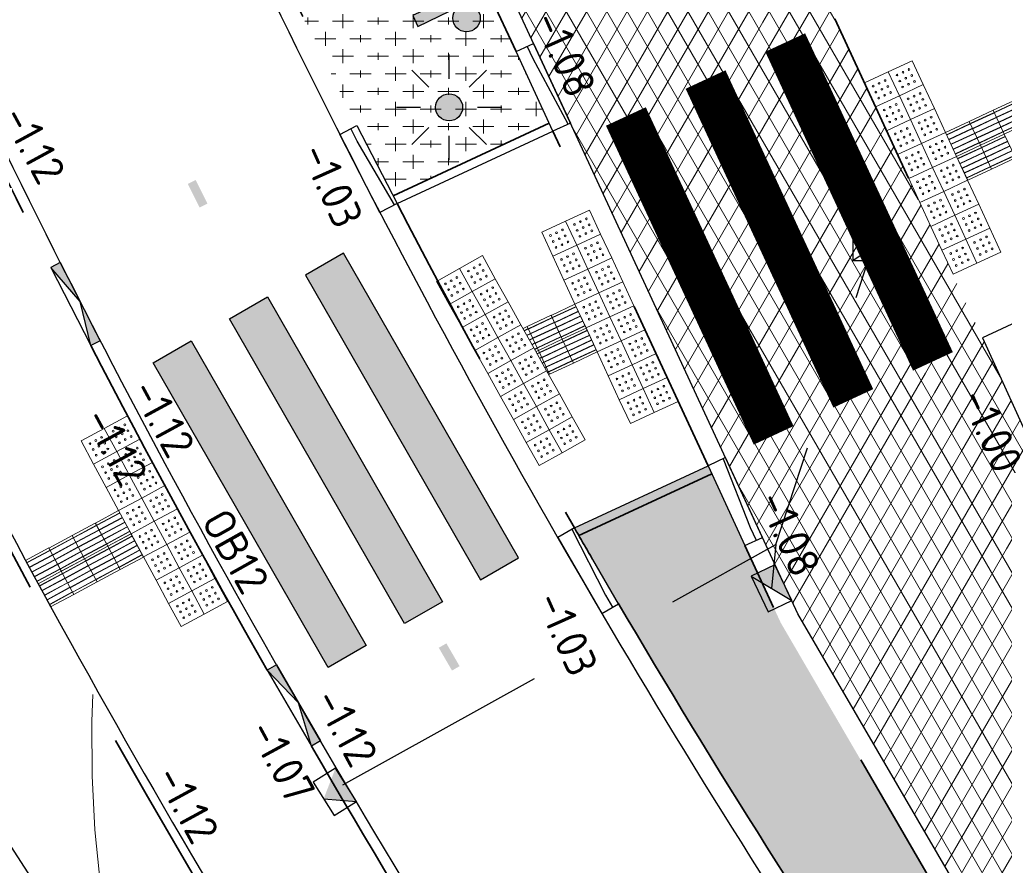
# Model space of a CAD drawing. Header units: metres. Extents: x -1 to 222837, y -2 to 853657.
# Tile 178 of 256: x 111156 to 111167, y 426705 to 426715. Entities that reach past the tile are written whole.
import ezdxf
from ezdxf.enums import TextEntityAlignment as Align

# ---------------------------------------------------------------- set-up
doc = ezdxf.new("R2010")
doc.units = ezdxf.units.M
doc.header["$XCLIPFRAME"] = 0
for name, pattern in [('RI-HWA_KOLKAANSLUITING', [4.3, 2.5, -1.8]), ('VH-AMSTELBAND', [30, 16, -4, 0, -2, 2, -2, 0, -4]), ('VH-BUSHALTEBAND', [4, 2, -2]), ('VH-OPSLUITBAND_100X200', [16, 8, -2, 4, -2]), ('VH-TROTTOIRBAND_130-150', [15, 5, -2, 2, -2, 2, -2]), ('XX-HIDDEN', [4, 2, -2])]:
    doc.linetypes.add(name, pattern=pattern)
for name, color, linetype, lineweight in [('B-ALG', 8, 'Continuous', 5), ('B-GRS-WERKGRENS', 4, 'WERKGRENS', 25), ('B-OI-RI-GWA_KOLK-S', 30, 'Continuous', 30), ('B-WE-IE-MEUBILAIR_WEGMEUBILAIR-S', 7, 'Continuous', 25), ('N-WE-GR-BEPLANTING-A', 92, 'Continuous', 18), ('N-WE-GR-BOS-A', 42, 'Continuous', 18), ('N-WE-RI-HWA_KOLK-S', 150, 'Continuous', 25), ('N-WE-VH-KANTOPSLUITING_OB 120 250', 152, 'VH-OPSLUITBAND_100X200', 35), ('N-WE-VH-KANTOPSLUITING_OPSLUITBAND_100X200-G VOETPAD', 150, 'VH-OPSLUITBAND_100X200', 35), ('N-WE-VH-KANTOPSLUITING_RWSBAND-G', 210, 'VH-TROTTOIRBAND_130-150', 35), ('N-WE-VH-KANTOPSLUITING_VERLAAGDE BAND', 30, 'VH-BUSHALTEBAND', 35), ('N-WE-VH-KANTOPSLUITING_VOORKANT OB 100X200', 7, 'Continuous', 25), ('N-WE-VH-KANTOPSLUITING_VOORKANT RIJWIELPADBAND', 7, 'Continuous', 25), ('N-WE-VH-KANTOPSLUITING_VOORKANT RWS-BAND', 7, 'Continuous', 25), ('N-WE-VH-MATERIAALGRENS-G', 7, 'XX-HIDDEN', 35), ('N-WE-VH-Trottoirband 150x170', 60, 'VH-AMSTELBAND', 35), ('N-WE-VH-VERHARDING_ASFALT-A', 252, 'Continuous', 18), ('N-WE-VW-BLINDENGELEIDEROUTE-Geleidetegel_G', 30, 'Continuous', 18), ('N-WE-VW-BLINDENGELEIDEROUTE-noppentetegel_G', 30, 'Continuous', 18), ('N-WE-VW-MARKERING_DWARS_OVERSTEEK_VOETGANGERS-G', 7, 'Continuous', 35), ('SLD-n-wm_wegmarkering', 7, 'Continuous', 25), ('X-XX-AL-HOOGTELABEL-T25', 7, 'Continuous', 25)]:
    doc.layers.add(name, color=color, linetype=linetype, lineweight=lineweight)
for name, color, linetype in [('BORD-ZWART', 7, 'Continuous'), ('Verkeersbord', 7, 'Continuous'), ('Verloopband', 7, 'Continuous'), ('Verloopband naar rijwielpadband', 220, 'Continuous'), ('X-REF', 7, 'Continuous')]:
    doc.layers.add(name, color=color, linetype=linetype)
doc.layers.add('N-WE-RI-HWA_KOLKAANSLUITING-G', color=7, linetype='RI-HWA_KOLKAANSLUITING', lineweight=25, true_color=0x0078f0)
doc.styles.add('NLCS-ISO', font='NLCS-ISO.ttf')
doc.styles.add('NLCS-ISO-M1000-T25', font='NLCS-ISO.ttf')
doc.linetypes.add('WERKGRENS', pattern='A,2.5,-1,[133,ltypeshp.shx,S=1,R=0,X=-1,Y=0],-1,2.5', length=7)
picture_1 = doc.add_image_def('image1.ecw', size_in_pixel=(400001, 250001))
picture_2 = doc.add_image_def('image2.ecw', size_in_pixel=(120000, 80000))
pattern_1 = [(59.99999999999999, (107770.7087578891, 433861.1106310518), (-0.1732050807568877, 0.1), []), (120, (107770.7087578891, 433861.1106310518), (-0.1732050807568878, -0.09999999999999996), [])]

# ---------------------------------------------------------------- blocks, each defined once
blk = doc.blocks.new('30')
at = {"layer": 'SLD-n-wm_wegmarkering'}
blk.add_solid([(-0.15, -0.05), (-0.15, 0.05), (0.15, -0.05), (0.15, 0.05)], dxfattribs=at)
blk = doc.blocks.new('*U338')
at = {"layer": 'SLD-n-wm_wegmarkering'}
blk.add_blockref('30', (0.1499999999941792, 0), dxfattribs=at)
blk = doc.blocks.new('*U339')
at = {"layer": 'SLD-n-wm_wegmarkering', "color": 0, "linetype": 'ByBlock', "lineweight": -2, "transparency": 16777216}
for p, rotation in [((111157.7979757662, 426713.1693826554), 296.7492608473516), ((111159.1875312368, 426710.510720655), 298.4385712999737), ((111160.6548594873, 426707.8941779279), 300.1278817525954)]:
    blk.add_blockref('*U338', p, dxfattribs=dict(at, rotation=rotation))
blk = doc.blocks.new('B-SRI-KOLK_TROTTOIR-SO')
at = {"color": 0}
blk.add_line((-1.124999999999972, 0), (1.124999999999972, 1.499999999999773), dxfattribs=at)
blk.add_3dface([(-1.124999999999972, 0), (1.124999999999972, 0), (1.124999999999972, 1.499999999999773), (-1.124999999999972, 1.499999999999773)], dxfattribs=at)
blk = doc.blocks.new('verloopband')
at = {"layer": 'Verloopband', "flags": 128}
blk.add_lwpolyline([(0, 0.07), (1, 0.07), (1, -0.1500000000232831), (0, -0.1500000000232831)], close=True, dxfattribs=at)
blk.add_lwpolyline([(0, -0.1186965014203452), (0.8408326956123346, -0.07123103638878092), (1, -0.07123103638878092)], dxfattribs=at)
blk = doc.blocks.new('TK in rijwielpadband')
at = {"layer": 'N-WE-RI-HWA_KOLK-S'}
blk.add_hatch(color=256, dxfattribs=at).paths.add_polyline_path([(2.25, 1.5), (0, 1.5), (1.125, 0)])
blk.add_line((1.125, 0), (2.25, 1.5), dxfattribs=at)
at = {"layer": 'N-WE-RI-HWA_KOLK-S', "flags": 128}
blk.add_lwpolyline([(0, 0), (2.25, 0), (2.25, 1.5), (0, 1.5)], close=True, dxfattribs=at)
blk = doc.blocks.new('N-SRI-KOLK_TROTTOIR-SO')
blk.add_hatch(color=256).paths.add_polyline_path([(1.125000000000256, 1.499999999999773), (-1.124999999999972, 1.499999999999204), (-1.124999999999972, 5.684341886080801e-13)])
blk.add_line((-1.124999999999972, 0), (1.124999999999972, 1.499999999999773))
at = {"flags": 128}
blk.add_lwpolyline([(-1.124999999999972, 0), (1.124999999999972, 0), (1.124999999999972, 1.499999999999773), (-1.124999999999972, 1.499999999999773)], close=True, dxfattribs=at)
blk = doc.blocks.new('verloopband naar rijwielpadband')
at = {"layer": 'Verloopband naar rijwielpadband', "transparency": 33554559}
h = blk.add_hatch(color=8, dxfattribs=at)
h.dxf.hatch_style = 1
h.paths.add_polyline_path([(0.5, -0.1199999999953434), (-1.455191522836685e-11, 0), (-1.455191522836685e-11, -0.1199999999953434)])
h.paths.add_polyline_path([(0.9999999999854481, 0), (0.5, -0.1199999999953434), (1.000000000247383, -0.1199999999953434)])
at = {"layer": 'Verloopband naar rijwielpadband', "linetype": 'Continuous'}
for p, q in [((0.9999999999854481, 0), (0, 0)), ((0.9999999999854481, -0.1199999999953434), (0.9999999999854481, 0))]:
    blk.add_line(p, q, dxfattribs=at)
at = {"layer": 'Verloopband naar rijwielpadband', "linetype": 'Continuous', "flags": 128}
for points in [[(-1.455191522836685e-11, -0.1199999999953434), (0, 0)], [(1, -0.1199999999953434), (-1.455191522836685e-11, -0.1199999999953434)]]:
    blk.add_lwpolyline(points, dxfattribs=at)
at = {"layer": 'Verloopband naar rijwielpadband', "flags": 128}
blk.add_lwpolyline([(0, 0), (0.4999999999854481, -0.1199999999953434), (0.9999999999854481, 0)], dxfattribs=at)
blk = doc.blocks.new('wiu295a')
at = {"layer": 'BORD-ZWART'}
for points in [[(0.02287663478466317, 0), (1.734723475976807e-18, 0), (0, -0.1796360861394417), (0.02287663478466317, -0.1796360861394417)], [(0.02287663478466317, -0.08981804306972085, 1), (0.07516607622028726, -0.08981804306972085, 1)]]:
    blk.add_hatch(color=256, dxfattribs=at).paths.add_polyline_path(points)
blk.add_lwpolyline([(0.02287663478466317, 0), (0, 0), (0, -0.1796360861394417), (0.02287663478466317, -0.1796360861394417)], close=True, dxfattribs=at)
blk.add_circle((0.04902135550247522, -0.08981804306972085), 0.02614472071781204, dxfattribs=at)
blk = doc.blocks.new('N-SIE-WEG_LICHTMAST_SPOT-SO')
h = blk.add_hatch(color=256)
edge = h.paths.add_edge_path()
edge.add_arc((0, 0), 0.7698654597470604, 0, 360)
for p, q in [((-8.731149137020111e-10, 1.624763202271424), (-2.91038304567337e-10, 3.000000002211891)), ((-2.121320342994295, 2.121320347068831), (-1.148881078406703, 1.148881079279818)), ((1.148881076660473, 1.148881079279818), (2.121320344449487, 2.121320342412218)), ((-3.000000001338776, 4.656612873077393e-09), (-1.624763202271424, 2.328306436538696e-09)), ((1.624763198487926, -1.746229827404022e-09), (2.99999999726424, -1.164153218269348e-09)), ((-2.121320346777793, -2.121320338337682), (-1.148881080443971, -1.148881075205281)), ((-3.783497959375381e-09, -2.999999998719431), (-2.91038304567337e-09, -1.624763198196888)), ((1.148881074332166, -1.148881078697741), (2.12132034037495, -2.121320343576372))]:
    blk.add_line(p, q)
blk.add_circle((0, 0), 0.7698654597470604)
at = {"style": 'NLCS-ISO'}
blk.add_attdef('TYPE', text='', height=1.8, dxfattribs=at).set_placement((-2.91038304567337e-10, 3.000000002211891), align=Align.BOTTOM_CENTER)
blk = doc.blocks.new('Geleidetegel')
at = {"layer": 'N-WE-VW-BLINDENGELEIDEROUTE-Geleidetegel_G', "transparency": 33554585, "flags": 128}
for points in [[(0, 0.2999999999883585), (0.3000000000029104, 0.2999999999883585), (0.3000000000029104, 0), (0, 0)], [(0.03199999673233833, 0.2919999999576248), (0.02799999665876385, 0.2919999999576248), (0.0279999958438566, 0.007999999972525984), (0.03199999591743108, 0.007999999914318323)], [(0.09199999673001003, 0.2919999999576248), (0.08799999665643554, 0.2919999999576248), (0.08799999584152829, 0.007999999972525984), (0.09199999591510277, 0.007999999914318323)], [(0.1519999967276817, 0.2919999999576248), (0.1479999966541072, 0.2919999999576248), (0.1479999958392, 0.007999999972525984), (0.1519999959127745, 0.007999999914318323)], [(0.2119999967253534, 0.2919999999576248), (0.2079999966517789, 0.2919999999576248), (0.2079999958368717, 0.007999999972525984), (0.2119999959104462, 0.007999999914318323)], [(0.2719999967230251, 0.2919999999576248), (0.2679999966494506, 0.2919999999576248), (0.2679999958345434, 0.007999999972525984), (0.2719999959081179, 0.007999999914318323)]]:
    blk.add_lwpolyline(points, close=True, dxfattribs=at)
blk = doc.blocks.new('Noppentegel')
at = {"layer": 'N-WE-VW-BLINDENGELEIDEROUTE-noppentetegel_G', "transparency": 33554585, "flags": 128}
blk.add_lwpolyline([(0, 0.2999999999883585), (0.3000000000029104, 0.2999999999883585), (0.3000000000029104, 0), (0, 0)], close=True, dxfattribs=at)
at = {"layer": 'N-WE-VW-BLINDENGELEIDEROUTE-noppentetegel_G', "transparency": 33554585}
for centre in [(0.07499999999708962, 0.2249999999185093), (0.1499999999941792, 0.2249999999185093), (0.2249999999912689, 0.2249999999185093), (0.07499999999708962, 0.1499999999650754), (0.1499999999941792, 0.1499999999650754), (0.2249999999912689, 0.1499999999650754), (0.07499999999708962, 0.07500000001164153), (0.1499999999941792, 0.07500000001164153), (0.2249999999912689, 0.07500000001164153)]:
    blk.add_circle(centre, 0.01, dxfattribs=at)

msp = doc.modelspace()

# ---------------------------------------------------------------- hatches: boundary and pattern name
at = {"layer": 'N-WE-GR-BEPLANTING-A', "transparency": 33554687}
for points in [[(111159.0937157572, 426712.1101425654), (111161.0866940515, 426708.6419964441), (111161.5202123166, 426708.8911187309), (111159.5272340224, 426712.3592648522)], [(111159.0937157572, 426712.1101425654), (111161.0866940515, 426708.6419964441), (111161.5202123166, 426708.8911187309), (111159.5272340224, 426712.3592648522)], [(111158.6601974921, 426711.8610202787), (111160.6531757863, 426708.3928741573), (111160.2196575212, 426708.1437518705), (111158.2266792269, 426711.6118979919)], [(111158.6601974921, 426711.8610202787), (111160.6531757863, 426708.3928741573), (111160.2196575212, 426708.1437518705), (111158.2266792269, 426711.6118979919)], [(111159.786139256, 426707.8946295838), (111159.3526209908, 426707.645507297), (111157.3596426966, 426711.1136534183), (111157.7931609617, 426711.3627757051)], [(111159.786139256, 426707.8946295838), (111159.3526209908, 426707.645507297), (111157.3596426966, 426711.1136534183), (111157.7931609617, 426711.3627757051)]]:
    msp.add_hatch(color=7, dxfattribs=at).paths.add_polyline_path(points)
at = {"layer": 'N-WE-GR-BOS-A', "transparency": 33554559}
h = msp.add_hatch(dxfattribs=at)
h.set_pattern_fill('AGR-BOSPLANTSOEN', color=102, scale=0.2, style=0, pattern_type=2)
h.set_pattern_definition([(0, (0, 0), (0.2, 0.2), [0.24, -0.16]), (90, (0.12, -0.08000000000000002), (-0.8, 4.898587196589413e-17), [0.16, -0.24]), (90, (0.3200000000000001, 0.12), (-0.8, 4.898587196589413e-17), [0.16, -0.24]), (90, (0.52, -0.04000000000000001), (-0.8, 4.898587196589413e-17), [0.08000000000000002, -0.3200000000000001]), (90, (0.7200000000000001, 0.16), (-0.8, 4.898587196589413e-17), [0.08000000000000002, -0.3200000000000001])])
h.paths.add_polyline_path([(111159.5475985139, 426718.8469205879), (111157.6787565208, 426717.980300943), (111158.1382739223, 426716.9893640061, 0.01110028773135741), (111160.0905912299, 426713.0129844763), (111161.8702259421, 426713.8382369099)])
h = msp.add_hatch(dxfattribs=at)
h.set_pattern_fill('AGR-BOSPLANTSOEN', color=102, scale=0.2, style=0, pattern_type=2)
h.set_pattern_definition([(0, (-0.75, 0), (0.2, 0.2), [0.24, -0.16]), (90, (-0.63, -0.08000000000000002), (-0.8, 4.898587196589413e-17), [0.16, -0.24]), (90, (-0.4299999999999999, 0.12), (-0.8, 4.898587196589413e-17), [0.16, -0.24]), (90, (-0.23, -0.04000000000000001), (-0.8, 4.898587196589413e-17), [0.08000000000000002, -0.3200000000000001]), (90, (-0.02999999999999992, 0.16), (-0.8, 4.898587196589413e-17), [0.08000000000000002, -0.3200000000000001])])
edge = h.paths.add_edge_path()
edge.add_line((111189.7370105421, 426655.0051477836), (111191.5743764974, 426655.9051178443))
edge.add_line((111191.5743764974, 426655.9051178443), (111188.8671830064, 426661.5626540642))
edge.add_line((111188.8671830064, 426661.5626540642), (111183.7572262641, 426672.5821385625))
edge.add_line((111183.7572262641, 426672.5821385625), (111177.972569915, 426685.0565946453))
edge.add_line((111177.972569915, 426685.0565946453), (111164.5060014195, 426708.154257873))
edge.add_line((111164.5060014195, 426708.154257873), (111163.6779246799, 426709.9399831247))
edge.add_line((111163.6779246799, 426709.9399831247), (111162.1558718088, 426709.2341765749))
edge.add_arc((111248.659173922, 426758.9657271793), 99.78000001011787, 209.8949950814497, 212.3320389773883)
edge.add_line((111164.348775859, 426705.6008962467), (111173.8716254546, 426690.5558707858))
edge.add_arc((111089.1894437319, 426636.9557168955), 100.2199999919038, 24.878103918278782, 32.332038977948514, ccw=False)
edge.add_line((111180.1095138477, 426679.1171832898), (111188.3589903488, 426661.3274087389))
edge.add_arc((111168.5354585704, 426653.6952991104), 21.24197518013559, 3.535285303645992, 21.05683118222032, ccw=False)
at = {"layer": 'N-WE-VH-VERHARDING_ASFALT-A', "transparency": 33554559}
h = msp.add_hatch(dxfattribs=at)
h.set_pattern_fill('AVH-ASFALT', color=256, style=0, pattern_type=2)
h.set_pattern_definition(pattern_1)
h.paths.add_polyline_path([(111161.201, 426721.662), (111158.746, 426727.027), (111157.1860792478, 426730.3354596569), (111155.8425157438, 426733.1405465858), (111155.1235335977, 426732.8336788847), (111153.6047562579, 426732.1854517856), (111153.722914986, 426731.9306456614), (111156.6979047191, 426725.5942001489), (111156.6677390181, 426725.5802117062), (111164.7012499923, 426708.256161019), (111177.8514524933, 426685.6608514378), (111177.891495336, 426685.6727159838), (111178.3249656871, 426685.8773667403), (111177.5877337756, 426687.4649999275), (111175.4491947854, 426690.9007622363), (111165.046, 426713.386), (111163.565, 426716.58)])
h = msp.add_hatch(dxfattribs=at)
h.set_pattern_fill('AVH-ASFALT', color=256, style=0, pattern_type=2)
h.set_pattern_definition(pattern_1)
edge = h.paths.add_edge_path()
edge.add_line((111167.9235741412, 426709.1629359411), (111167.4665861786, 426709.9558575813))
edge.add_line((111167.4665861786, 426709.9558575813), (111164.4908440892, 426716.3848948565))
edge.add_arc((111165.3969880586, 426716.8079773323), 1.000047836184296, 125.24701792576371, 205.0280709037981, ccw=False)
edge.add_line((111164.8198577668, 426717.6246879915), (111165.5500922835, 426717.972149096))
edge.add_arc((111165.8505545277, 426717.0183052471), 1.000047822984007, 107.4845055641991, 114.878103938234)
edge.add_line((111165.4298452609, 426717.9255534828), (111165.2030620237, 426717.8203895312))
edge.add_line((111165.2030620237, 426717.8203895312), (111163.3820457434, 426716.9733052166))
edge.add_line((111163.3820457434, 426716.9733052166), (111163.565, 426716.58))
edge.add_line((111163.565, 426716.58), (111165.046, 426713.386))
edge.add_line((111165.046, 426713.386), (111167.1627407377, 426708.8109228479))
edge.add_line((111167.1627407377, 426708.8109228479), (111167.9235741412, 426709.1629359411))
h.paths.add_polyline_path([(111168.7528954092, 426709.547628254), (111167.9235741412, 426709.1629359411), (111168.9092676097, 426709.6189845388)])

# ---------------------------------------------------------------- linework, layer by layer
at = {"flags": 128}
for points in [[(111160.136736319, 426712.9241541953), (111161.9122948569, 426713.7475164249)], [(111159.786139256, 426707.8946295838), (111159.3526209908, 426707.645507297), (111157.3596426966, 426711.1136534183), (111157.7931609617, 426711.3627757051), (111159.786139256, 426707.8946295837)], [(111162.1558718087, 426709.2341765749), (111163.67792468, 426709.9399831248)]]:
    msp.add_lwpolyline(points, dxfattribs=at)
for points in [[(111159.0937157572, 426712.1101425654), (111161.0866940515, 426708.6419964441), (111161.5202123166, 426708.8911187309), (111159.5272340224, 426712.3592648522)], [(111158.6601974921, 426711.8610202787), (111160.6531757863, 426708.3928741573), (111160.2196575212, 426708.1437518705), (111158.2266792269, 426711.6118979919)]]:
    msp.add_lwpolyline(points, close=True, dxfattribs=at)
at = {"layer": 'B-ALG'}
msp.add_polyline3d([(111156.673108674, 426707.336359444, -1.069), (111156.6612173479, 426707.0287188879, -1.069), (111156.6645528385, 426706.4129873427, -1.069), (111156.695, 426705.798, -1.069), (111156.7824119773, 426704.9453129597, -1.072333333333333), (111156.9219201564, 426704.0995863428, -1.075666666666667), (111157.113, 426703.2640000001, -1.079), (111157.2415807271, 426702.4577307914, -1.079333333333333), (111157.3832598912, 426701.6536598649, -1.079666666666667), (111157.538, 426700.852, -1.08), (111157.9132260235, 426699.1438712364, -1.070666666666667), (111158.3477352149, 426697.449852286, -1.061333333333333), (111158.841, 426695.772, -1.052)], dxfattribs=at)
at = {"layer": 'B-GRS-WERKGRENS', "flags": 128}
msp.add_lwpolyline([(110696.0424106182, 426984.6551705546), (110683.8610691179, 426993.057474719), (110681.5433510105, 426989.6480306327), (110647.804664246, 426943.6555516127), (110640.0829047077, 426933.436593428), (110631.1127847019, 426920.9005163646, 0.1052077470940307), (110625.3199437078, 426903.2705121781), (110623.1194538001, 426903.113495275), (110622.830169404, 426899.1403920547), (110622.8256512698, 426889.0690046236), (110624.3139670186, 426881.9130925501), (110619.9477974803, 426879.8592502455), (110610.3848135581, 426873.207518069), (110605.3942378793, 426863.2002755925), (110609.4477666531, 426861.4866118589), (110615.1856417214, 426858.504099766), (110624.3282556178, 426850.7907658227), (110624.9801728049, 426851.6021558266), (110633.8740789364, 426844.4562824), (110643.0504079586, 426836.1434560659), (110655.367388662, 426823.3668903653), (110656.8702434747, 426821.8449883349), (110655.5568984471, 426820.1318635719), (110651.997115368, 426815.8250707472), (110661.0856959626, 426808.0310218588), (110673.7143256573, 426797.891610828), (110678.993274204, 426800.934996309), (110682.0086933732, 426797.6368472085), (110681.344112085, 426795.888686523), (110682.3405690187, 426793.9995004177), (110688.6091525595, 426792.8126839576), (110694.41617521, 426788.3905130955), (110707.3497558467, 426779.7534084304), (110715.9972366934, 426773.9650536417), (110732.7150735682, 426767.3389972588), (110745.7247381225, 426763.2028363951), (110771.1913910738, 426758.3730034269, 0.0609614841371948), (110771.6742144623, 426758.3185337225), (110776.6174174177, 426758.3651608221, 0.2032448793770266), (110778.0491764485, 426758.9882305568), (110779.3917933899, 426760.4027955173), (110780.9872746, 426760.4433705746), (110817.1705238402, 426756.6065852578), (110816.6589365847, 426751.3460615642), (110815.9469375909, 426746.5189721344), (110856.8361080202, 426742.5539318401), (110868.4640110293, 426743.0014730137), (110903.6966093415, 426739.1644006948), (110904.3847656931, 426743.7349138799), (110908.7550371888, 426743.067090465), (110933.5331868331, 426740.8074904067), (110948.0407957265, 426738.8472880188), (110947.4256188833, 426740.872800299), (110946.14130311, 426744.2354513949), (110945.7955257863, 426745.680326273), (110945.6322420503, 426748.1470819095), (110946.2840048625, 426749.2657339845), (110950.5499639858, 426751.1074321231), (110955.1424905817, 426754.8833393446), (110957.0300469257, 426770.6443471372, -0.1858070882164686), (110962.343869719, 426783.753041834), (110989.6664400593, 426800.1272763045), (111094.2751625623, 426788.8927554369), (111096.9392651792, 426786.253642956), (111113.3869913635, 426770.393124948), (111118.0944315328, 426765.9923202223), (111122.4935519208, 426760.6995836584), (111125.9314280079, 426762.8446207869), (111132.5525830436, 426748.3003109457), (111130.7560233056, 426746.1018552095), (111135.827440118, 426730.5827594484), (111138.6735798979, 426726.3464544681), (111145.5036009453, 426725.303642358), (111154.9471366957, 426706.8248590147), (111165.76027422, 426690.1519650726), (111168.851010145, 426684.8194480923, -0.462362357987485), (111168.5963034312, 426684.1014306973), (111167.0070755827, 426683.4964546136, 0.4204840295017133), (111166.7215780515, 426682.8413432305), (111168.1987302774, 426679.1970582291, 0.40810617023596), (111168.8402120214, 426678.9176776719), (111171.0562501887, 426679.762441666, -0.386510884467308), (111171.6824437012, 426679.5170764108), (111181.5180577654, 426659.6501397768, -0.0508334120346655), (111182.4436142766, 426652.4703984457), (111182.031374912, 426643.9229877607, 0.142473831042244), (111183.8712131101, 426635.0931973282), (111183.4465153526, 426634.924478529, 0.4355485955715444), (111183.1809875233, 426634.2421237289), (111186.4655892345, 426627.4500798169, 0.3910090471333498), (111187.0967900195, 426627.2016989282), (111187.7695481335, 426627.4630768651, -0.6217046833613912), (111188.6778044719, 426626.8695499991), (111191.3535551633, 426623.208575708), (111193.494133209, 426621.7053319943, 0.03124526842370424), (111201.9852196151, 426616.7325161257), (111203.0998856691, 426614.7510582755), (111204.6820374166, 426609.1243931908), (111214.9385831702, 426601.3343371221), (111217.1204325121, 426598.7394550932), (111225.8994778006, 426589.035863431), (111234.1322241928, 426582.7269041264), (111239.4891358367, 426579.6722427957), (111245.6834836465, 426577.3486070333), (111253.4748506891, 426571.9169365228), (111263.600017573, 426564.0525658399), (111282.5854008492, 426548.9024020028), (111301.6691665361, 426532.7467470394, 0.3053725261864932), (111302.2244556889, 426532.685563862), (111306.0352668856, 426534.6841494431, -0.298082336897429), (111306.5802422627, 426534.6314635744), (111324.4608518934, 426520.2967962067), (111328.5946763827, 426517.3176255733), (111334.5616632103, 426512.189702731), (111347.6675561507, 426496.9045799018), (111348.8031598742, 426495.516090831), (111350.8304166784, 426490.6816078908), (111350.3673808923, 426489.5287751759), (111350.1567323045, 426488.1129573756), (111358.3016534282, 426484.7489423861), (111354.8473972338, 426480.6643686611), (111368.3122871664, 426468.1831469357), (111377.3553120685, 426476.9960461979, 0.136337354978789), (111383.9434717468, 426482.7516307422), (111385.2074762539, 426486.3350175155, 0.129089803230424), (111392.532275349, 426491.08500952), (111402.9597618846, 426500.6812524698), (111414.8163060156, 426512.193576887), (111417.847649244, 426515.9853237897), (111419.2589309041, 426514.9337798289), (111421.375873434, 426518.0123052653), (111420.2224410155, 426518.9196459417), (111422.8099583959, 426522.1924138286), (111426.8629929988, 426530.068227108, 0.03507058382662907), (111434.8335464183, 426544.8205773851), (111439.2412545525, 426554.013396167, -0.05230805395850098), (111448.8827128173, 426568.11942653, -0.04052095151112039), (111456.7486855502, 426576.4924393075, -0.04669515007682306), (111473.4247516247, 426590.6197913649), (111485.5950519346, 426597.7661564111, -0.0126766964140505), (111492.9284637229, 426600.9579905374), (111508.064891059, 426606.5203502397, 0.4105065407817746), (111508.3638889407, 426607.1561677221), (111505.567801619, 426615.0734380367, 0.4168207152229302), (111504.9256500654, 426615.3768979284, 0.09058647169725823), (111453.555254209, 426585.3427411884, 0.0753553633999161), (111438.7111210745, 426569.8857630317), (111431.5958255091, 426575.2905675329), (111449.986385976, 426597.6331641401, -0.01679181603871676), (111466.0878947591, 426610.5482008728, -0.05573669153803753), (111491.1449302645, 426625.908952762), (111496.7622742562, 426628.2819660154), (111500.013407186, 426627.407951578), (111496.8382076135, 426635.2441374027, 0.4365131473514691), (111496.1526020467, 426635.5042808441), (111483.8851358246, 426629.4185922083), (111469.1011372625, 426620.6491564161), (111459.7602761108, 426613.6987198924), (111449.6345021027, 426605.6254215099), (111441.1155601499, 426596.9368725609), (111429.1984306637, 426582.1603433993), (111431.0516379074, 426580.4574508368), (111406.385529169, 426549.5490506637), (111397.0352837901, 426537.6586220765), (111395.2825450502, 426538.9635782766), (111392.9954836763, 426535.9500772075), (111394.7181917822, 426534.6519633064), (111385.0563274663, 426522.0908441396), (111383.998881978, 426523.6376428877), (111382.3411651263, 426528.1461280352), (111377.4374856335, 426522.2270736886), (111374.2352015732, 426518.6692079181), (111371.5930673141, 426517.3489785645), (111368.7588418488, 426516.8835270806, -0.1652701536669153), (111368.4414496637, 426516.9363142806), (111351.2648663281, 426526.1508119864), (111324.3950704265, 426546.6660156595, -0.3657024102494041), (111324.2558469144, 426547.2959404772), (111327.3573267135, 426553.7283450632), (111318.6307447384, 426557.5296837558), (111316.9930048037, 426553.805328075, -0.2920440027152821), (111316.5452733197, 426553.5066962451), (111315.0912189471, 426553.4776958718, -0.1776703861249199), (111314.7655320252, 426553.5898813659), (111310.1407708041, 426557.3558275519), (111311.2886824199, 426558.5857615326), (111304.2587068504, 426562.740527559), (111301.5045101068, 426560.4491779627), (111295.9509170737, 426564.4742953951), (111281.0543463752, 426575.691173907), (111258.9288033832, 426592.9569866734), (111249.3591269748, 426601.8547746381, -0.3438650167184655), (111248.8512886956, 426603.8594393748), (111251.0811483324, 426609.1697081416), (111244.5636833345, 426612.1342434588), (111243.3012762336, 426609.3809142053, -0.3875099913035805), (111240.2469963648, 426608.7096509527), (111235.9586375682, 426611.3733961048), (111222.8522928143, 426621.7348748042, -0.1019607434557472), (111210.3565032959, 426637.5663158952), (111200.0165414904, 426658.1072848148), (111201.4139297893, 426658.6407837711), (111199.3001419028, 426663.2598293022), (111197.990567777, 426662.7332623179), (111191.4076180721, 426676.631880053), (111174.4849299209, 426716.3815768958), (111175.4097380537, 426716.7231408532), (111171.0204715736, 426729.4174275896), (111175.0412392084, 426731.1850402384), (111170.1325293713, 426742.3425696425), (111166.2237700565, 426740.4392321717, -0.4104640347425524), (111165.5681753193, 426740.6917918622), (111138.6135310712, 426800.393406), (111133.3696647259, 426808.9959745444), (111125.2445901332, 426812.7714929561), (111122.0803651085, 426814.7113457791), (111120.4074520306, 426811.7274499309), (111112.4651295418, 426815.0538565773), (111113.977004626, 426818.0227839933), (111102.5933559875, 426823.5257286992), (111102.2144963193, 426825.6443524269), (111101.5386328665, 426826.1039587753), (111098.4509470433, 426820.0386147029), (111098.1228457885, 426816.7559039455, -0.478314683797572), (111097.1303952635, 426815.986897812), (111079.7527907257, 426814.8965485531), (111037.4826749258, 426818.9619052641), (111036.1483266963, 426820.6759548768), (111025.3218959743, 426821.8651132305, -0.5882686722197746), (111024.7204334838, 426822.569905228), (111025.1154108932, 426826.7463354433), (111011.1397127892, 426828.3732325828), (111010.5097895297, 426823.3769909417), (110975.0569334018, 426827.1641008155, -0.4227404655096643), (110973.7842456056, 426826.1450109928), (110972.2564244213, 426826.4377795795), (110959.5596344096, 426833.3733697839), (110958.1602694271, 426830.4089901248), (110957.3953844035, 426829.0990291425), (110954.2397359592, 426830.6758590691, 0.4177602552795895), (110954.0263178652, 426831.7811746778), (110953.0451344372, 426832.2922727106), (110947.7288154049, 426821.886746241, 0.394831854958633), (110948.079380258, 426820.5624144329), (110946.5008571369, 426817.2404017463, 0.3462481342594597), (110946.8876094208, 426815.870804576), (110948.0793661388, 426815.2822856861), (110932.6312583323, 426785.3127970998), (110928.0532306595, 426787.6810755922), (110926.081643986, 426783.9946362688), (110917.9799517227, 426788.1352166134), (110915.9109427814, 426784.420039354), (110924.7467047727, 426780.0295897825), (110923.0733290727, 426776.8553623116, -0.3567778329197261), (110920.2971560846, 426775.4672004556), (110916.1874682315, 426776.0071526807), (110915.9141179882, 426771.5713775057), (110913.7364615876, 426768.8555163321), (110905.8767397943, 426769.8295395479), (110900.4013746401, 426769.4948759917), (110863.126309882, 426773.5085708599), (110863.247554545, 426775.3474385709), (110848.0469843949, 426776.8986724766), (110848.3121041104, 426779.5808031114), (110834.4844412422, 426781.2506378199), (110832.1514304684, 426778.2106531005), (110815.857433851, 426780.0037900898), (110815.8584460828, 426779.150257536), (110801.2396741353, 426780.3392063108), (110782.6092630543, 426782.2219722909), (110759.41428257, 426784.7076510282), (110754.5988243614, 426785.9779470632), (110742.7449673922, 426787.114928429, -0.0827147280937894), (110722.4689886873, 426795.3305461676), (110715.9744031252, 426799.6761978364), (110697.6210586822, 426814.5446948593), (110698.7305499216, 426815.853947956), (110693.1992237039, 426820.2995663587), (110694.4011490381, 426821.1955596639), (110690.4311747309, 426824.4067555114), (110689.2759485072, 426823.1937622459), (110680.9801091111, 426829.6825374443), (110667.8024201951, 426840.4946842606), (110648.2980021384, 426856.8491433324), (110644.9706787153, 426860.4464978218), (110640.9767328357, 426865.7977173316, -0.1510224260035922), (110633.025099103, 426899.4367234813), (110633.3008182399, 426902.5890342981), (110632.083548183, 426902.7381201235, -0.03387084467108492), (110634.6762229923, 426913.6872321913, -0.06423241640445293), (110643.7421415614, 426928.4732599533), (110681.0034763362, 426978.4880537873), (110692.6867641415, 426980.9045032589)], format="xyb", close=True, dxfattribs=at)
at = {"layer": 'N-WE-RI-HWA_KOLKAANSLUITING-G', "flags": 128}
for points in [[(111159.516973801, 426706.3078856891), (111164.4506268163, 426709.0428896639), (111165.5510000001, 426712.4270000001)], [(111164.4506268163, 426709.0428896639), (111164.401508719, 426708.5451452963)]]:
    msp.add_lwpolyline(points, dxfattribs=at)
at = {"layer": 'N-WE-VH-KANTOPSLUITING_OB 120 250', "ltscale": 0.6, "flags": 128}
msp.add_lwpolyline([(111156.6490379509, 426711.3082064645, 0.01014824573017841), (111158.6587923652, 426707.6136510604, 0.00924108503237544)], format="xyb", dxfattribs=at)
at = {"layer": 'N-WE-VH-KANTOPSLUITING_OPSLUITBAND_100X200-G VOETPAD', "flags": 128}
msp.add_lwpolyline([(110954.017023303, 426781.3753982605), (110956.0339494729, 426785.655399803, -0.124257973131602), (110966.4352611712, 426798.3189786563, -0.1381633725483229), (110991.0283619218, 426807.6132870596, -0.0223855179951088), (110995.3633648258, 426807.7953744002, -0.0684551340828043), (111009.9940688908, 426805.2634905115, 0.002733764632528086), (111010.1631991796, 426805.2159585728, 0.09084013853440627), (111023.4538828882, 426804.0524575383), (111026.509199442, 426804.3400839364, -0.007040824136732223), (111027.7578562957, 426804.4399156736, -0.04233344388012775), (111030.5429863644, 426804.3872253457), (111036.3465355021, 426803.7842129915), (111082.1640866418, 426799.0235831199, -0.03129432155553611), (111090.4249765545, 426797.6386831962, -0.05489054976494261), (111102.9136363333, 426793.2442946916), (111104.289757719, 426792.5637051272, -0.08736208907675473), (111108.3361629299, 426789.5898296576), (111109.2898929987, 426788.591830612, 0.03608588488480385), (111113.0851594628, 426785.1545933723), (111114.0843383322, 426784.3730318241), (111115.7703413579, 426783.0542356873), (111119.6694344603, 426779.9534609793, 0.01324196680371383), (111120.3260330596, 426779.4590662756), (111120.7266065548, 426779.1737503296, -0.09349773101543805), (111129.583590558, 426769.9558010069, -0.03620883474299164), (111133.8281957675, 426762.306367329), (111135.9721542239, 426757.6829784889, -0.02492232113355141), (111137.2602528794, 426754.4984726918), (111144.9883777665, 426732.2657365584, 0.01201213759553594), (111145.7558007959, 426730.2179586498), (111146.1248655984, 426729.3008228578, 0.01290631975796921), (111146.4430072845, 426728.565613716), (111147.9195461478, 426725.3815015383), (111148.4664563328, 426724.2021001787), (111149.889499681, 426721.1333454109), (111151.4123943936, 426717.8492638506), (111152.9309180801, 426714.5746082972, 0.03253540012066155), (111159.4986888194, 426702.5310011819), (111169.0215384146, 426687.4859757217, -0.03253540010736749), (111174.9021580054, 426676.7024275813), (111179.0898711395, 426667.6717366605), (111182.6915798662, 426659.9047485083, -0.1044530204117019), (111184.0329333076, 426654.0723822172), (111184.2625482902, 426641.2478028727, 0.1044530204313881), (111185.7002420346, 426634.9965373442), (111185.9077480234, 426634.5490562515)], format="xyb", dxfattribs=at)
for points in [[(111160.0905912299, 426713.0129844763), (111161.8702259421, 426713.8382369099)], [(111162.1979407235, 426709.1434560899), (111163.7199935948, 426709.8492626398)]]:
    msp.add_lwpolyline(points, dxfattribs=at)
at = {"layer": 'N-WE-VH-KANTOPSLUITING_RWSBAND-G', "flags": 128}
for points in [[(111161.491605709, 426714.6547212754), (111156.5607055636, 426725.2880750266), (111154.9458809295, 426724.5392483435, 0.4142135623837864), (111154.8096565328, 426724.167438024), (111158.1382739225, 426716.9893640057, 0.00884536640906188), (111159.6797609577, 426713.813623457, 0.00884536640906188)], [(111162.1558718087, 426709.2341765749, 0.001022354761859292), (111162.3599676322, 426708.880845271, 0.001022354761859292)], [(111162.6549625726, 426708.3759650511, 0.00814634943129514), (111164.3487758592, 426705.6008962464), (111173.8716254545, 426690.5558707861, -0.03253540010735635), (111180.1095138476, 426679.1171832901), (111187.8989357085, 426662.319504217)]]:
    msp.add_lwpolyline(points, format="xyb", dxfattribs=at)
msp.add_lwpolyline([(111196.5129876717, 426645.0746816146), (111188.8671830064, 426661.5626540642), (111183.7572262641, 426672.5821385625), (111177.972569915, 426685.0565946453), (111164.5060014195, 426708.154257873), (111164.098613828, 426709.0327782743)], dxfattribs=at)
at = {"layer": 'N-WE-VH-KANTOPSLUITING_VERLAAGDE BAND', "flags": 128}
msp.add_lwpolyline([(111163.6779246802, 426709.9399831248), (111161.9122948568, 426713.7475164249)], dxfattribs=at)
msp.add_lwpolyline([(111160.1370683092, 426712.9235104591, 0.0107531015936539), (111162.1571056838, 426709.2348941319)], format="xyb", dxfattribs=at)
at = {"layer": 'N-WE-VH-KANTOPSLUITING_VOORKANT OB 100X200', "flags": 128}
msp.add_lwpolyline([(111153.0216385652, 426714.616677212, 0.03253540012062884), (111159.5831851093, 426702.5844836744), (111169.1060347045, 426687.5394582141, -0.03253540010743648)], format="xyb", dxfattribs=at)
at = {"layer": 'N-WE-VH-KANTOPSLUITING_VOORKANT RIJWIELPADBAND', "flags": 128}
msp.add_lwpolyline([(111154.7634718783, 426715.4244003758, 0.03253540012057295), (111161.2055138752, 426703.6113475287), (111170.7283634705, 426688.5663220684, -0.03253540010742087)], format="xyb", dxfattribs=at)
at = {"layer": 'N-WE-VH-KANTOPSLUITING_VOORKANT RWS-BAND', "flags": 128}
msp.add_lwpolyline([(111196.7125727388, 426645.1672332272), (111189.0667680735, 426661.6552056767), (111183.9568113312, 426672.674690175), (111178.1678184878, 426685.1584977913), (111164.7012499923, 426708.256161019), (111156.6677390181, 426725.5802117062), (111154.853329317, 426724.7388334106, 0.4142135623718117), (111154.6100714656, 426724.0748864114), (111157.9386888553, 426716.8968123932, 0.03253540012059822), (111164.1628840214, 426705.4832347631), (111173.6857336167, 426690.4382093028, -0.03253540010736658), (111179.9099287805, 426679.0246316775), (111187.6993506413, 426662.2269526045, -0.1044530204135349), (111189.5520487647, 426654.1711980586), (111189.7816637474, 426641.3466187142, 0.1044530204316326), (111190.7080128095, 426637.3187414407), (111190.914792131, 426636.8728273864)], format="xyb", dxfattribs=at)
msp.add_lwpolyline([(111169.071588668, 426712.4494385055), (111166.8036178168, 426711.3977347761), (111167.4232684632, 426710.0399838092, 0.4142135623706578), (111168.7482059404, 426709.5454732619), (111169.2030679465, 426709.7530799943, 0.4142135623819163), (111169.6975784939, 426711.0780174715)], format="xyb", close=True, dxfattribs=at)
at = {"layer": 'N-WE-VH-MATERIAALGRENS-G', "flags": 128}
msp.add_lwpolyline([(111165.12077883, 426715.0265159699), (111166.8067049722, 426711.3908615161)], dxfattribs=at)
at = {"layer": 'N-WE-VH-Trottoirband 150x170', "ltscale": 0.6, "flags": 128}
for points in [[(110952.2983024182, 426782.1853356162), (110954.3152285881, 426786.4653371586, -0.1242579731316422), (110965.3068178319, 426799.8475778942, -0.1381633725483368), (110990.8637571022, 426809.5061434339, -0.02253602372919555), (110995.3989693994, 426809.6952735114, -0.06514721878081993), (111009.8320198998, 426807.3033509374, 0.0973574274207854), (111023.3123631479, 426805.9475355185), (111026.3311214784, 426806.2317203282, -0.007040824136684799), (111027.6331157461, 426806.335816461, -0.04233344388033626), (111030.7393469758, 426806.2770513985), (111036.5428961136, 426805.6740390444), (111082.3604472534, 426800.9134091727, -0.03129432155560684), (111090.8556711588, 426799.4892242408, -0.05497839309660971), (111103.7563609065, 426794.9473150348), (111105.1324295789, 426794.2666156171, -0.08736208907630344), (111109.7097857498, 426790.9025216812), (111110.6635158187, 426789.9045226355, 0.03608588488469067), (111114.2557697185, 426786.651146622), (111115.2549470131, 426785.8695859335), (111116.9530467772, 426784.5413280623), (111120.8521016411, 426781.4405044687, 0.01324196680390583), (111121.42831768, 426781.0066348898), (111121.8288911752, 426780.7213189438, -0.09349773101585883), (111131.1739340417, 426770.9954199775, -0.03620883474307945), (111135.5518849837, 426763.1056767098), (111137.69584344, 426758.4822878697, -0.02492232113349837), (111139.0549220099, 426755.1223017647), (111146.7830468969, 426732.8895656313, 0.01201213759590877), (111147.51843777, 426730.9272617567), (111147.8875025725, 426730.0101259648, 0.01290631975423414), (111148.1666965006, 426729.364923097), (111149.6432349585, 426726.1808117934), (111150.1901455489, 426725.0014095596), (111151.6131888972, 426721.9326547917), (111153.1865663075, 426718.5397086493), (111154.6546072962, 426715.3739176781, 0.008518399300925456), (111156.1941759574, 426712.1968427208)], [(111159.1609514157, 426706.7488757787, 0.01004403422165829), (111161.1041183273, 426703.5471685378), (111170.6269679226, 426688.5021430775, -0.0325354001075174), (111176.6258472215, 426677.5017369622), (111180.8135603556, 426668.4710460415), (111184.4534252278, 426660.6217751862, -0.1030157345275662), (111185.9326288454, 426654.1063949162), (111186.162243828, 426641.2818155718, 0.1044530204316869), (111187.4239312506, 426635.7958467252), (111187.5252240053, 426635.5774116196)]]:
    msp.add_lwpolyline(points, format="xyb", dxfattribs=at)
at = {"layer": 'N-WE-VW-BLINDENGELEIDEROUTE-Geleidetegel_G', "transparency": 33554585, "flags": 128}
for points in [[(111161.5709247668, 426711.5034160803), (111161.6183079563, 426711.5255824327), (111161.7454287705, 426711.2538467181), (111161.7173785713, 426711.2407245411)], [(111161.5865465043, 426711.4753956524), (111161.6246212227, 426711.4932074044), (111161.6229262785, 426711.4968305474), (111161.5845937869, 426711.4788982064)], [(111161.6158372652, 426711.4228573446), (111161.6500453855, 426711.4388602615), (111161.6483504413, 426711.4424834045), (111161.6138845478, 426711.4263598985)], [(111161.6451280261, 426711.3703190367), (111161.6754695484, 426711.3845131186), (111161.6737746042, 426711.3881362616), (111161.6431753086, 426711.3738215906)], [(111161.674418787, 426711.3177807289), (111161.7008937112, 426711.3301659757), (111161.699198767, 426711.3337891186), (111161.6724660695, 426711.3212832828)], [(111161.7037095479, 426711.265242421), (111161.726317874, 426711.2758188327), (111161.7246229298, 426711.2794419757), (111161.7017568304, 426711.2687449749)], [(111161.7173892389, 426711.2407054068), (111161.7454380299, 426711.2538269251), (111161.8725588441, 426710.9820912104), (111161.8638430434, 426710.9780138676)], [(111161.7330109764, 426711.2126849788), (111161.7517512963, 426711.2214518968), (111161.7500563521, 426711.2250750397), (111161.731058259, 426711.2161875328)], [(111161.7623017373, 426711.160146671), (111161.7771754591, 426711.1671047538), (111161.7754805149, 426711.1707278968), (111161.7603490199, 426711.163649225)], [(111161.7915924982, 426711.1076083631), (111161.802599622, 426711.1127576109), (111161.8009046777, 426711.1163807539), (111161.7896397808, 426711.1111109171)], [(111161.8208832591, 426711.0550700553), (111161.8280237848, 426711.058410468), (111161.8263288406, 426711.0620336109), (111161.8189305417, 426711.0585726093)], [(111161.85017402, 426711.0025317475), (111161.8534479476, 426711.0040633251), (111161.8517530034, 426711.007686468), (111161.8482213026, 426711.0060343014)]]:
    msp.add_lwpolyline(points, dxfattribs=at)
at = {"layer": 'N-WE-VW-MARKERING_DWARS_OVERSTEEK_VOETGANGERS-G', "transparency": 33554687, "const_width": 0.5, "flags": 128}
for points in [[(111164.5569453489, 426714.756750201), (111166.2397019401, 426711.1279307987)], [(111163.6497404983, 426714.3360610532), (111165.3324970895, 426710.7072416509)], [(111162.7425356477, 426713.9153719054), (111164.425292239, 426710.2865525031)]]:
    msp.add_lwpolyline(points, dxfattribs=at)

# ---------------------------------------------------------------- block references
at = {"layer": 'B-OI-RI-GWA_KOLK-S', "xscale": 0.1999999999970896, "yscale": 0.1999999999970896, "zscale": 0.1999999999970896}
msp.add_blockref('B-SRI-KOLK_TROTTOIR-SO', (111165.551, 426712.277, -1.233), dxfattribs=at)
msp.add_blockref('B-SRI-KOLK_TROTTOIR-SO', (111165.551, 426712.277, -1.233), dxfattribs=at)
at = {"layer": 'B-WE-IE-MEUBILAIR_WEGMEUBILAIR-S', "xscale": 0.2, "yscale": 0.2, "zscale": 2}
msp.add_blockref('N-SIE-WEG_LICHTMAST_SPOT-SO', (111160.7293648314, 426714.0194275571), dxfattribs=at)
at = {"layer": 'N-WE-RI-HWA_KOLK-S', "xscale": 0.2, "yscale": 0.2, "zscale": 0.2, "rotation": 295.5694668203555}
msp.add_blockref('N-SRI-KOLK_TROTTOIR-SO', (111164.2661993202, 426708.4804045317), dxfattribs=at)
at = {"layer": 'N-WE-RI-HWA_KOLK-S', "color": 1, "xscale": 0.2, "yscale": 0.2, "zscale": 0.2, "rotation": 301.9676563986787}
msp.add_blockref('TK in rijwielpadband', (111159.1815006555, 426706.341157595), dxfattribs=at)
at = {"layer": 'N-WE-VW-BLINDENGELEIDEROUTE-Geleidetegel_G'}
for p, rotation in [((111166.9251809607, 426713.9864862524), 295.070685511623), ((111166.6534457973, 426713.8593642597), 295.070685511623), ((111166.3809348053, 426713.7328577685), 295.070685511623), ((111166.780575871, 426713.587608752), 295.070685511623), ((111166.5080648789, 426713.4611022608), 295.070685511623), ((111161.8908189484, 426711.652088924), 295.070685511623), ((111161.6183079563, 426711.5255824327), 295.070685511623), ((111162.0179490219, 426711.3803334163), 295.070685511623), ((111161.7454380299, 426711.2538269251), 295.070685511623), ((111156.700516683, 426709.288168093), 298.3017098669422), ((111156.435569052, 426709.1465033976), 298.3017098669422), ((111156.1714307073, 426709.0042679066), 298.3017098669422), ((111156.8419723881, 426709.0236113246), 298.3017098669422), ((111155.9064830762, 426708.8626032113), 298.3017098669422), ((111156.577024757, 426708.8819466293), 298.3017098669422), ((111156.3128864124, 426708.7397111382), 298.3017098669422), ((111156.0479387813, 426708.598046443), 298.3017098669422)]:
    msp.add_blockref('Geleidetegel', p, dxfattribs=dict(at, rotation=rotation))
at = {"layer": 'N-WE-VW-BLINDENGELEIDEROUTE-noppentetegel_G'}
for p, rotation in [((111165.7310763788, 426714.4235413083), 294.878103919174), ((111165.4589149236, 426714.2973345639), 294.878103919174), ((111165.8572831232, 426714.151379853), 294.878103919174), ((111165.585121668, 426714.0251731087), 294.878103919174), ((111165.9834898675, 426713.8792183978), 294.878103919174), ((111165.7113284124, 426713.7530116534), 294.878103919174), ((111166.1096966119, 426713.6070569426), 294.878103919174), ((111165.8375351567, 426713.4808501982), 294.878103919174), ((111166.2359033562, 426713.3348954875), 294.878103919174), ((111165.9637419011, 426713.2086887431), 294.878103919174), ((111166.3621101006, 426713.0627340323), 294.878103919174), ((111166.0899486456, 426712.9365272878), 294.878103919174), ((111166.488316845, 426712.7905725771), 294.878103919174), ((111162.0563884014, 426712.7236669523), 294.878103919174), ((111161.7842269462, 426712.5974602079), 294.878103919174), ((111166.2161553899, 426712.6643658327), 294.878103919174), ((111162.1825951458, 426712.451505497), 294.878103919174), ((111166.6145235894, 426712.5184111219), 294.878103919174), ((111166.3423621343, 426712.3922043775), 294.878103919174), ((111161.9104336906, 426712.3252987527), 294.878103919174), ((111160.8472758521, 426712.1853304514), 299.1402110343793), ((111162.3088018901, 426712.1793440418), 294.878103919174), ((111160.585246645, 426712.0392459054), 299.1402110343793), ((111162.036640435, 426712.0531372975), 294.878103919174), ((111160.9933603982, 426711.9233012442), 299.1402110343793), ((111162.4350086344, 426711.9071825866), 294.878103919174), ((111160.7313311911, 426711.7772166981), 299.1402110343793), ((111162.1628471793, 426711.7809758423), 294.878103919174), ((111161.1394449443, 426711.661272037), 299.1402110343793), ((111162.5612153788, 426711.6350211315), 294.878103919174), ((111160.8774157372, 426711.5151874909), 299.1402110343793), ((111162.2890539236, 426711.5088143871), 294.878103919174), ((111161.2855294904, 426711.3992428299), 299.1402110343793), ((111162.6874221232, 426711.3628596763), 294.878103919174), ((111161.0235002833, 426711.2531582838), 299.1402110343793), ((111162.4152606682, 426711.2366529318), 294.878103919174), ((111161.4316140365, 426711.1372136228), 299.1402110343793), ((111161.1695848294, 426710.9911290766), 299.1402110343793), ((111162.8136288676, 426711.0906982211), 294.878103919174), ((111161.5776985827, 426710.8751844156), 299.1402110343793), ((111162.5414674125, 426710.9644914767), 294.878103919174), ((111162.939835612, 426710.8185367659), 294.878103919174), ((111161.3156693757, 426710.7290998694), 299.1402110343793), ((111162.6676741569, 426710.6923300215), 294.878103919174), ((111161.7237831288, 426710.6131552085), 299.1402110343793), ((111161.4617539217, 426710.4670706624), 299.1402110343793), ((111156.8020921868, 426710.3650525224), 298.3017098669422), ((111161.8698676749, 426710.3511260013), 299.1402110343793), ((111156.5379532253, 426710.222818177), 298.3017098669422), ((111161.6078384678, 426710.2050414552), 299.1402110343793), ((111156.9443265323, 426710.1009135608), 298.3017098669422), ((111156.6801875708, 426709.9586792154), 298.3017098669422), ((111157.0865608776, 426709.8367745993), 298.3017098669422), ((111156.8224219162, 426709.6945402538), 298.3017098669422), ((111157.2287952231, 426709.5726356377), 298.3017098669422), ((111156.9646562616, 426709.4304012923), 298.3017098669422), ((111157.3710295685, 426709.3084966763), 298.3017098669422), ((111157.106890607, 426709.1662623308), 298.3017098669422), ((111157.513263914, 426709.0443577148), 298.3017098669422), ((111157.2491249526, 426708.9021233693), 298.3017098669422), ((111157.6554982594, 426708.7802187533), 298.3017098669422), ((111157.391359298, 426708.6379844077), 298.3017098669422), ((111157.7977326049, 426708.5160797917), 298.3017098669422), ((111157.5335936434, 426708.3738454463), 298.3017098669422)]:
    msp.add_blockref('Noppentegel', p, dxfattribs=dict(at, rotation=rotation))
at = {"layer": 'SLD-n-wm_wegmarkering'}
msp.add_blockref('*U339', (0, 0), dxfattribs=at)
at = {"layer": 'Verkeersbord', "xscale": 5.999999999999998, "yscale": 5.999999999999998, "zscale": 0.8724086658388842, "rotation": 295.9995744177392}
msp.add_blockref('wiu295a', (111161.283230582, 426715.536098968), dxfattribs=at)
at = {"layer": 'Verloopband'}
for p, rotation in [((111161.9757991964, 426713.7769646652), 114.8781039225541), ((111160.0034212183, 426712.8554004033), 117.2812424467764)]:
    msp.add_blockref('verloopband', p, dxfattribs=dict(at, rotation=rotation))
at = {"layer": 'Verloopband', "xscale": -1}
for p, rotation in [((111163.7414290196, 426709.9694313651), 114.8781039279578), ((111162.026204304, 426709.1587687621), 120.1800347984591)]:
    msp.add_blockref('verloopband', p, dxfattribs=dict(at, rotation=rotation))
at = {"layer": 'Verloopband naar rijwielpadband'}
for p, rotation in [((111156.6490379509, 426711.3082064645), 117.1299462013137), ((111159.1609514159, 426706.7488757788), 120.1429447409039)]:
    msp.add_blockref('verloopband naar rijwielpadband', p, dxfattribs=dict(at, rotation=rotation))

# ---------------------------------------------------------------- texts
at = {"layer": 'X-XX-AL-HOOGTELABEL-T25', "attachment_point": 1, "style": 'NLCS-ISO-M1000-T25'}
for s, insert, char_height, rotation in [('\\pt0.72;-1.08', (111162.0085734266, 426715.1580007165), 0.3599999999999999, 294.05192417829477), ('\\pt0.72;-1.12', (111155.9404060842, 426714.0843520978), 0.3599999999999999, 298.5302528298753), ('\\pt0.72;-1.03', (111159.3623230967, 426713.6557160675), 0.3599999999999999, 294.05192417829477), ('\\pt0.72;-1.12', (111157.4139458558, 426710.9715875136), 0.3599999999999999, 298.5302528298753), ('\\pt0.72;-1.00', (111166.8744931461, 426710.86290459), 0.3599999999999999, 294.05192417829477), ('\\pt0.72;-1.12', (111156.877096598, 426710.6496229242), 0.3599999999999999, 298.5302528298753), ('\\pt0.72;-1.08', (111164.5657933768, 426709.7010781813), 0.3599999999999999, 294.05192417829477), ('\\pt0.72;OB12', (111158.21016613, 426709.4896387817, 6.402370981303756), 0.3599999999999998, 299.27850650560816), ('\\pt0.72;-1.03', (111162.0367771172, 426708.5551371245), 0.3599999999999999, 294.05192417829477), ('\\pt0.72;-1.12', (111159.4974080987, 426707.4523716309), 0.3599999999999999, 298.5302528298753), ('\\pt0.72;-1.07', (111158.7512032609, 426707.0967021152), 0.3599999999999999, 298.5302528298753), ('\\pt0.72;-1.12', (111157.6891514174, 426706.5773566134), 0.3599999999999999, 298.5302528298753)]:
    msp.add_mtext_dynamic_manual_height_columns(s, width=2.935624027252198, gutter_width=2.5, heights=[0], dxfattribs=dict(at, insert=insert, char_height=char_height, rotation=rotation))

# ---------------------------------------------------------------- pictures from other files: only their frames are drawn
at = {"layer": 'X-REF'}
image = msp.add_image(picture_1, insert=(100000.0001220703, 424999.9000854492), size_in_units=(39999.999999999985, 25000.03749990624), dxfattribs=at)
image.set_boundary_path([(93497.82547057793, 208977.5368132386), (156894.5072804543, 250000.5)])
image = msp.add_image(picture_2, insert=(109499.5231476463, 424999.9595134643), size_in_units=(6001.861758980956, 4001.241172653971), dxfattribs=at)
image.dxf.flags = 7

doc.saveas('drawing.dxf')
